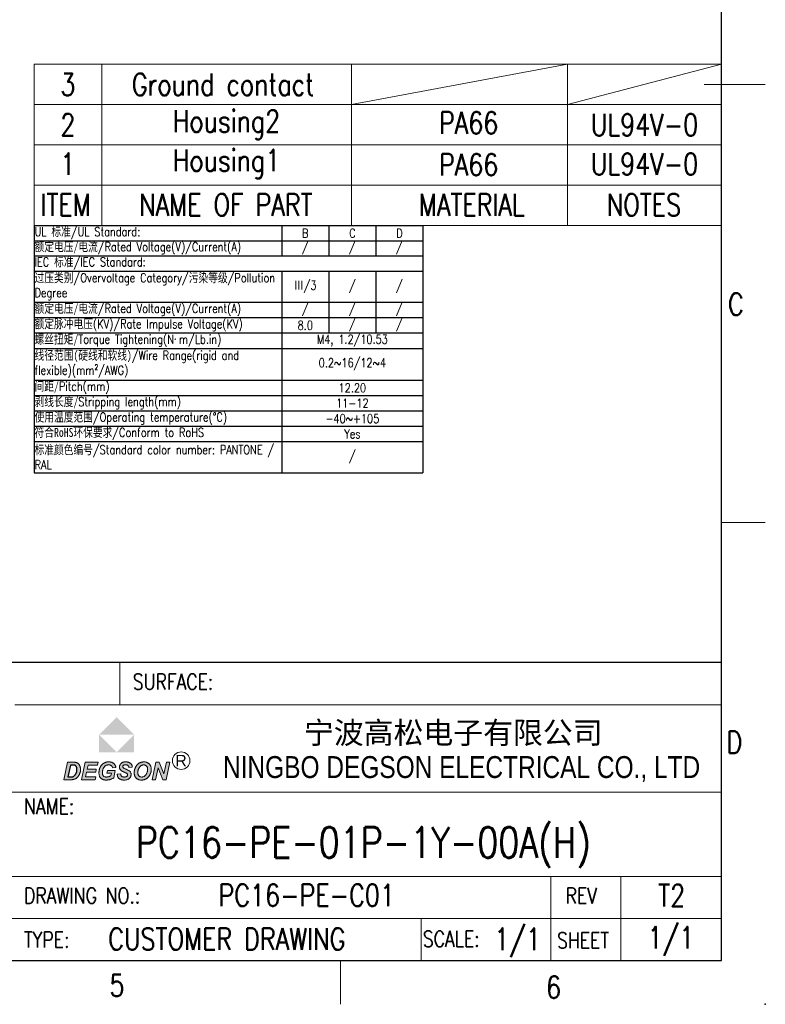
# Model space of a CAD drawing. Header units: inches. Extents: x 3728 to 5725, y -2497 to -825.
# Tile 9 of 10: x 5640 to 5725, y -2497 to -2384. Entities that reach past the tile are written whole.
import ezdxf
from ezdxf.enums import TextEntityAlignment as Align

# ---------------------------------------------------------------- set-up
doc = ezdxf.new("R2010")
doc.units = ezdxf.units.IN
doc.header["$MEASUREMENT"] = 0
doc.layers.get('0').update_dxf_attribs({"lineweight": 30})
for name, color, linetype, lineweight in [('TEXT', 6, 'Continuous', 13), ('刻字', 1, 'Continuous', 13), ('尺寸线', 3, 'Continuous', 13), ('轮廓线', 7, 'Continuous', 30)]:
    doc.layers.add(name, color=color, linetype=linetype, lineweight=lineweight)
doc.styles.add('arial-V1.1', font='arial.ttf')
doc.styles.add('Romans-高1.8', font='romans.shx', dxfattribs={"width": 0.8, "height": 1.8})
doc.styles.add('romans-高2.5', font='romans.shx', dxfattribs={"width": 0.8, "height": 2.5})
doc.styles.add('romans-高3.5', font='romans.shx', dxfattribs={"width": 0.8, "height": 3.5})
doc.styles.add('宋体-高2.5', font='txt', dxfattribs={"width": 0.8, "height": 2.5})
doc.styles.add('黑体-V1.1', font='simhei.ttf')

# ---------------------------------------------------------------- blocks, each defined once
blk = doc.blocks.new('*T7')
at = {"layer": '尺寸线', "color": 0, "linetype": 'ByBlock', "lineweight": -2, "transparency": 16777216}
for p, q in [((0, 0), (44.41, 0)), ((0, 0), (0, -28.23)), ((28.29, 0), (28.29, -3.45)), ((33.66, 0), (33.66, -3.45)), ((39.03, 0), (39.03, -3.45)), ((44.41, 0), (44.41, -28.23)), ((0, -1.75), (44.41, -1.75)), ((0, -3.45), (44.41, -3.45)), ((0, -5.2), (44.41, -5.2)), ((28.29, -5.2), (28.29, -28.23)), ((33.66, -5.2), (33.66, -12.27)), ((39.03, -5.2), (39.03, -12.27)), ((0, -8.77), (44.41, -8.77)), ((0, -10.52), (44.41, -10.52)), ((0, -12.27), (44.41, -12.27)), ((0, -14.03), (44.41, -14.03)), ((0, -17.65), (44.41, -17.65)), ((0, -19.41), (44.41, -19.41)), ((0, -21.16), (44.41, -21.16)), ((0, -22.91), (44.41, -22.91)), ((0, -24.67), (44.41, -24.67)), ((0, -28.23), (44.41, -28.23))]:
    blk.add_line(p, q, dxfattribs=at)
at = {"layer": '尺寸线', "color": 6, "lineweight": 13, "transparency": 16777216, "style": 'Romans-高1.8'}
for s, insert, char_height, width, attachment_point in [('UL {\\fNSimSun|b0|i0|c134|p49;标准\\Fsimplex|c0;/}UL Standard:', (0.06, -0.88), 1.0183, 28.1657, 4), ('{\\C3;B}', (30.97, -0.88), 1.018, 5.2543, 5), ('{\\C3;C}', (36.35, -0.88), 1.018, 5.2543, 5), ('{\\C3;D}', (41.72, -0.88), 1.018, 5.2543, 5), ('{\\fSimSun|b0|i0|c134|p54;额定电压/\\fSimSun|b0|i0|c134|p2;电流}/Rated Voltage(V)/Current(A)', (0.06, -2.6), 1.0183, 28.1657, 4), ('IEC {\\fNSimSun|b0|i0|c134|p49;标准}/IEC Standard:', (0.06, -4.33), 1.0183, 44.2886, 4), ('{\\fSimSun|b0|i0|c134|p54;过压类别}/Overvoltage Category/{\\fSimSun|b0|i0|c134|p54;污染等级}/Pollution Degree', (0.06, -6.99), 1.0183, 28.1657, 4), ('{\\fNSimSun|b0|i0|c134|p49;\\C3;Ⅲ\\Fromans|c134;/3}', (30.97, -6.99), 1.0183, 5.2543, 5), ('{\\C3;/}', (36.35, -6.99), 1.018, 5.2543, 5), ('{\\C3;/}', (41.72, -6.99), 1.018, 5.2543, 5), ('{\\fSimSun|b0|i0|c134|p54;额定电压/\\fSimSun|b0|i0|c134|p2;电流}/Rated Voltage(V)/Current(A)', (0.06, -9.64), 1.0183, 28.1657, 4), ('{\\C256;/}', (30.97, -9.64), 1.018, 5.2543, 5), ('{\\C3;/}', (36.35, -9.64), 1.018, 5.2543, 5), ('{\\C3;/}', (41.72, -9.64), 1.018, 5.2543, 5), ('{\\fSimSun|b0|i0|c134|p54;额定脉冲电压}(KV)/Rate Impulse Voltage(KV)', (0.06, -11.4), 1.0183, 28.1657, 4), ('{\\C3;/}', (36.35, -11.4), 1.018, 5.2543, 5), ('{\\C3;/}', (41.72, -11.4), 1.018, 5.2543, 5), ('{\\fSimSun|b0|i0|c134|p2;螺丝扭矩\\fNSimSun|b0|i0|c134|p49;/}Torque Tightening(N{\\fMicrosoft YaHei|b0|i0|c134|p34;· }m/Lb.in)', (0.06, -13.15), 1.01829, 28.1657, 4), ('{\\C3;M4, 1.2/10.53 }', (36.35, -13.15), 1.0183, 16.0029, 5), ('{\\fSimSun|b0|i0|c134|p2;线径范围\\fSimSun|b0|i0|c0|p2;(\\fSimSun|b0|i0|c134|p2;硬线和软线\\fSimSun|b0|i0|c0|p2;)}/Wire Range(rigid and flexible)(mm²/AWG)', (0.06, -15.84), 1.01829, 28.1657, 4), ('{\\C3;0.2~16/12~4}', (36.35, -15.84), 1.0183, 16.0029, 5), ('{\\fSimSun|b0|i0|c134|p2;间距\\fNSimSun|b0|i0|c134|p49;/}Pitch(mm)', (0.06, -18.53), 1.0183, 28.1657, 4), ('{\\C3;12.20}', (36.35, -18.53), 1.0183, 16.0029, 5), ('{\\fSimSun|b0|i0|c134|p2;剥线长度\\fNSimSun|b0|i0|c134|p49;/}Stripping length(mm)', (0.06, -20.28), 1.0183, 28.1657, 4), ('{\\C3;11-12}', (36.35, -20.28), 1.0183, 16.0029, 5), ('{\\fSimSun|b0|i0|c134|p2;使用温度范围}/Operating temperature(%%DC)', (0.06, -22.04), 1.0183, 28.1657, 4), ('{\\C3;-40~+105}', (36.35, -22.04), 1.0183, 16.0029, 5), ('{\\fSimSun|b0|i0|c134|p2;符合\\fSimSun|b0|i0|c0|p2;RoHS\\fSimSun|b0|i0|c134|p2;环保要求}/Conform to RoHS', (0.06, -23.79), 1.0183, 28.1657, 4), ('{\\C3;Yes}', (36.35, -23.79), 1.018, 16.0029, 5)]:
    blk.add_mtext(s, dxfattribs=dict(at, insert=insert, char_height=char_height, width=width, attachment_point=attachment_point))
at = {"layer": '尺寸线', "lineweight": 13, "transparency": 16777216, "style": 'Romans-高1.8'}
for s, insert, char_height, width, attachment_point in [('/', (30.97, -2.6), 1.02, 5.2543, 5), ('/', (36.35, -2.6), 1.02, 5.2543, 5), ('/', (41.72, -2.6), 1.02, 5.2543, 5), ('8.0', (30.97, -11.4), 1.018, 5.2543, 5), ('{\\fSimSun|b0|i0|c134|p2;\\C6;标准颜色编号\\Fromans|c134;/Standard color number: PANTONE / RAL }', (0.06, -26.45), 1.0183, 28.1657, 4), ('/', (36.35, -26.45), 1.02, 16.0029, 5)]:
    blk.add_mtext(s, dxfattribs=dict(at, insert=insert, char_height=char_height, width=width, attachment_point=attachment_point))
blk = doc.blocks.new('FOR-1754 Rev.1.1-A4客户图')
at = {"layer": '轮廓线'}
h = blk.add_hatch(color=1, dxfattribs=at)
h.paths.add_polyline_path([(-69.07, 27.78), (-71.07, 25.78), (-67.07, 25.78)])
h.paths.add_polyline_path([(-67.07, 25.78), (-69.07, 23.77), (-67.07, 23.77)])
h.paths.add_polyline_path([(-71.07, 25.78), (-71.07, 23.77), (-69.07, 23.77)])
blk.add_hatch(color=1, dxfattribs=at).paths.add_polyline_path([(-69.07, 23.77), (-67.07, 23.77), (-67.07, 25.78)])
h = blk.add_hatch(color=256, dxfattribs=at)
h.paths.add_polyline_path([(-65.7, 22.64), (-65.74, 22.65), (-65.79, 22.66), (-65.84, 22.66), (-65.89, 22.67), (-65.94, 22.67), (-65.98, 22.67), (-66.03, 22.66), (-66.08, 22.66), (-66.13, 22.65), (-66.17, 22.65), (-66.22, 22.64), (-66.27, 22.62), (-66.31, 22.61), (-66.35, 22.59), (-66.39, 22.58), (-66.44, 22.56), (-66.48, 22.53), (-66.52, 22.51), (-66.56, 22.48), (-66.6, 22.45), (-66.63, 22.42), (-66.67, 22.39), (-66.7, 22.36), (-66.73, 22.32), (-66.77, 22.29), (-66.79, 22.25), (-66.81, 22.23), (-66.84, 22.19), (-66.86, 22.15), (-66.88, 22.11), (-66.9, 22.07), (-66.92, 22.02), (-66.94, 21.98), (-66.96, 21.93), (-66.98, 21.89), (-66.99, 21.84), (-67.01, 21.79), (-67.02, 21.75), (-67.03, 21.7), (-67.04, 21.65), (-67.05, 21.6), (-67.05, 21.56), (-67.06, 21.51), (-67.06, 21.46), (-67.06, 21.42), (-67.06, 21.41), (-67.06, 21.36), (-67.06, 21.32), (-67.05, 21.27), (-67.04, 21.22), (-67.03, 21.18), (-67.02, 21.13), (-67, 21.09), (-66.98, 21.04), (-66.97, 21), (-66.94, 20.96), (-66.92, 20.92), (-66.89, 20.89), (-66.86, 20.85), (-66.83, 20.82), (-66.79, 20.79), (-66.75, 20.75), (-66.71, 20.72), (-66.7, 20.72), (-66.66, 20.69), (-66.62, 20.67), (-66.58, 20.66), (-66.54, 20.64), (-66.49, 20.63), (-66.45, 20.62), (-66.4, 20.61), (-66.35, 20.6), (-66.3, 20.6), (-66.24, 20.6), (-66.21, 20.6), (-66.16, 20.6), (-66.11, 20.6), (-66.06, 20.61), (-66.01, 20.62), (-65.97, 20.63), (-65.92, 20.64), (-65.88, 20.66), (-65.83, 20.67), (-65.79, 20.69), (-65.75, 20.71), (-65.71, 20.73), (-65.67, 20.76), (-65.63, 20.78), (-65.59, 20.81), (-65.56, 20.84), (-65.52, 20.87), (-65.49, 20.9), (-65.45, 20.93), (-65.42, 20.97), (-65.39, 21), (-65.37, 21.04), (-65.34, 21.08), (-65.31, 21.12), (-65.29, 21.17), (-65.26, 21.21), (-65.26, 21.23), (-65.24, 21.27), (-65.22, 21.32), (-65.2, 21.36), (-65.18, 21.41), (-65.17, 21.45), (-65.16, 21.5), (-65.14, 21.54), (-65.14, 21.59), (-65.13, 21.64), (-65.12, 21.68), (-65.12, 21.73), (-65.12, 21.78), (-65.11, 21.83), (-65.11, 21.84), (-65.12, 21.89), (-65.12, 21.94), (-65.13, 21.99), (-65.14, 22.04), (-65.15, 22.09), (-65.16, 22.13), (-65.17, 22.17), (-65.19, 22.22), (-65.21, 22.26), (-65.23, 22.3), (-65.26, 22.33), (-65.28, 22.37), (-65.31, 22.4), (-65.34, 22.44), (-65.35, 22.44), (-65.38, 22.47), (-65.41, 22.5), (-65.45, 22.53), (-65.49, 22.55), (-65.53, 22.57), (-65.57, 22.59), (-65.61, 22.61), (-65.65, 22.63)])
h.paths.add_polyline_path([(-65.8, 22.29), (-65.76, 22.27), (-65.72, 22.25), (-65.69, 22.22), (-65.65, 22.19), (-65.64, 22.17), (-65.61, 22.14), (-65.59, 22.1), (-65.57, 22.06), (-65.55, 22.02), (-65.54, 21.97), (-65.53, 21.92), (-65.53, 21.87), (-65.53, 21.82), (-65.53, 21.8), (-65.53, 21.76), (-65.53, 21.71), (-65.54, 21.66), (-65.55, 21.62), (-65.56, 21.57), (-65.57, 21.53), (-65.59, 21.48), (-65.6, 21.43), (-65.62, 21.38), (-65.65, 21.34), (-65.67, 21.29), (-65.7, 21.25), (-65.72, 21.21), (-65.75, 21.17), (-65.78, 21.14), (-65.81, 21.11), (-65.84, 21.08), (-65.88, 21.05), (-65.93, 21.02), (-65.98, 20.99), (-66.02, 20.98), (-66.06, 20.96), (-66.11, 20.95), (-66.15, 20.94), (-66.2, 20.94), (-66.24, 20.94), (-66.29, 20.95), (-66.34, 20.96), (-66.38, 20.98), (-66.42, 20.99), (-66.46, 21.02), (-66.5, 21.05), (-66.53, 21.08), (-66.56, 21.12), (-66.58, 21.15), (-66.6, 21.19), (-66.62, 21.24), (-66.64, 21.28), (-66.65, 21.33), (-66.65, 21.38), (-66.65, 21.43), (-66.65, 21.46), (-66.65, 21.51), (-66.65, 21.56), (-66.64, 21.61), (-66.63, 21.65), (-66.62, 21.7), (-66.61, 21.74), (-66.59, 21.79), (-66.58, 21.83), (-66.56, 21.87), (-66.54, 21.92), (-66.52, 21.96), (-66.49, 22), (-66.46, 22.04), (-66.44, 22.07), (-66.41, 22.11), (-66.38, 22.15), (-66.34, 22.18), (-66.31, 22.21), (-66.27, 22.24), (-66.23, 22.26), (-66.19, 22.28), (-66.15, 22.3), (-66.11, 22.31), (-66.07, 22.32), (-66.02, 22.32), (-65.97, 22.32), (-65.94, 22.32), (-65.89, 22.32), (-65.85, 22.31)], flags=16)
h.paths.add_polyline_path([(-65.01, 20.63), (-64.62, 20.63), (-64.34, 21.98), (-63.8, 20.63), (-63.42, 20.63), (-63, 22.63), (-63.38, 22.63), (-63.66, 21.29), (-64.21, 22.63), (-64.59, 22.63)])
h.paths.add_polyline_path([(-68.2, 22.32), (-68.15, 22.33), (-68.1, 22.34), (-68.04, 22.34), (-67.99, 22.34), (-67.94, 22.33), (-67.89, 22.32), (-67.85, 22.31), (-67.81, 22.29), (-67.77, 22.26), (-67.74, 22.22), (-67.71, 22.19), (-67.69, 22.14), (-67.68, 22.1), (-67.67, 22.04), (-67.28, 22.06), (-67.28, 22.1), (-67.29, 22.15), (-67.3, 22.19), (-67.31, 22.24), (-67.33, 22.28), (-67.35, 22.32), (-67.37, 22.36), (-67.4, 22.4), (-67.42, 22.44), (-67.46, 22.47), (-67.49, 22.5), (-67.5, 22.51), (-67.53, 22.54), (-67.57, 22.56), (-67.61, 22.58), (-67.65, 22.6), (-67.69, 22.61), (-67.73, 22.63), (-67.78, 22.64), (-67.82, 22.65), (-67.87, 22.66), (-67.93, 22.66), (-67.98, 22.67), (-68.04, 22.67), (-68.04, 22.67), (-68.09, 22.67), (-68.15, 22.66), (-68.2, 22.66), (-68.25, 22.65), (-68.3, 22.64), (-68.34, 22.63), (-68.38, 22.61), (-68.43, 22.59), (-68.46, 22.57), (-68.5, 22.55), (-68.53, 22.53), (-68.56, 22.5), (-68.57, 22.5), (-68.6, 22.46), (-68.63, 22.43), (-68.66, 22.39), (-68.68, 22.35), (-68.7, 22.31), (-68.72, 22.27), (-68.73, 22.22), (-68.74, 22.18), (-68.75, 22.13), (-68.75, 22.08), (-68.75, 22.06), (-68.74, 22.01), (-68.73, 21.96), (-68.72, 21.91), (-68.71, 21.87), (-68.69, 21.83), (-68.68, 21.82), (-68.66, 21.78), (-68.63, 21.75), (-68.59, 21.71), (-68.56, 21.68), (-68.52, 21.66), (-68.49, 21.64), (-68.46, 21.62), (-68.42, 21.6), (-68.38, 21.58), (-68.34, 21.56), (-68.29, 21.53), (-68.23, 21.51), (-68.18, 21.49), (-68.13, 21.47), (-68.07, 21.44), (-68.02, 21.41), (-67.98, 21.39), (-67.94, 21.37), (-67.91, 21.35), (-67.89, 21.34), (-67.87, 21.32), (-67.84, 21.28), (-67.82, 21.24), (-67.82, 21.18), (-67.83, 21.13), (-67.85, 21.09), (-67.87, 21.05), (-67.92, 21.01), (-67.96, 20.99), (-67.99, 20.97), (-68.04, 20.96), (-68.09, 20.95), (-68.14, 20.94), (-68.2, 20.94), (-68.24, 20.94), (-68.3, 20.95), (-68.35, 20.96), (-68.4, 20.97), (-68.44, 20.98), (-68.48, 21), (-68.51, 21.02), (-68.54, 21.06), (-68.56, 21.1), (-68.58, 21.14), (-68.59, 21.18), (-68.59, 21.24), (-68.6, 21.3), (-68.99, 21.28), (-68.99, 21.25), (-68.99, 21.2), (-68.98, 21.15), (-68.98, 21.1), (-68.97, 21.05), (-68.95, 21.01), (-68.94, 20.97), (-68.92, 20.93), (-68.9, 20.9), (-68.88, 20.86), (-68.85, 20.83), (-68.82, 20.79), (-68.78, 20.76), (-68.74, 20.74), (-68.7, 20.71), (-68.65, 20.69), (-68.63, 20.68), (-68.59, 20.66), (-68.54, 20.65), (-68.5, 20.63), (-68.45, 20.62), (-68.41, 20.61), (-68.36, 20.61), (-68.31, 20.6), (-68.26, 20.6), (-68.2, 20.6), (-68.19, 20.6), (-68.13, 20.6), (-68.08, 20.6), (-68.03, 20.61), (-67.98, 20.62), (-67.93, 20.63), (-67.89, 20.64), (-67.84, 20.66), (-67.8, 20.67), (-67.76, 20.69), (-67.72, 20.71), (-67.69, 20.74), (-67.65, 20.76), (-67.62, 20.79), (-67.59, 20.82), (-67.55, 20.86), (-67.52, 20.89), (-67.5, 20.93), (-67.47, 20.97), (-67.46, 21.01), (-67.44, 21.06), (-67.43, 21.1), (-67.42, 21.14), (-67.41, 21.19), (-67.41, 21.24), (-67.41, 21.25), (-67.42, 21.3), (-67.42, 21.35), (-67.43, 21.4), (-67.45, 21.44), (-67.47, 21.48), (-67.49, 21.52), (-67.52, 21.56), (-67.55, 21.59), (-67.56, 21.6), (-67.58, 21.62), (-67.61, 21.64), (-67.64, 21.66), (-67.68, 21.68), (-67.72, 21.7), (-67.77, 21.73), (-67.81, 21.75), (-67.87, 21.78), (-67.93, 21.8), (-67.99, 21.83), (-68.05, 21.86), (-68.11, 21.88), (-68.16, 21.91), (-68.2, 21.93), (-68.24, 21.95), (-68.27, 21.97), (-68.29, 21.99), (-68.3, 22), (-68.33, 22.04), (-68.35, 22.08), (-68.35, 22.13), (-68.35, 22.16), (-68.34, 22.21), (-68.31, 22.25), (-68.28, 22.29), (-68.24, 22.31)])
h.paths.add_polyline_path([(-70.12, 22.32), (-70.07, 22.33), (-70.02, 22.33), (-69.97, 22.33), (-69.95, 22.33), (-69.9, 22.33), (-69.85, 22.32), (-69.81, 22.31), (-69.77, 22.29), (-69.73, 22.27), (-69.69, 22.25), (-69.67, 22.23), (-69.64, 22.2), (-69.61, 22.17), (-69.59, 22.13), (-69.56, 22.09), (-69.55, 22.04), (-69.53, 21.99), (-69.14, 22.04), (-69.15, 22.08), (-69.17, 22.13), (-69.18, 22.17), (-69.2, 22.22), (-69.22, 22.26), (-69.25, 22.3), (-69.27, 22.34), (-69.3, 22.38), (-69.32, 22.41), (-69.36, 22.45), (-69.39, 22.48), (-69.42, 22.51), (-69.44, 22.52), (-69.47, 22.54), (-69.51, 22.56), (-69.55, 22.58), (-69.59, 22.6), (-69.63, 22.62), (-69.68, 22.63), (-69.72, 22.64), (-69.77, 22.65), (-69.82, 22.66), (-69.87, 22.66), (-69.92, 22.67), (-69.98, 22.67), (-70, 22.67), (-70.05, 22.67), (-70.1, 22.66), (-70.15, 22.66), (-70.2, 22.65), (-70.24, 22.64), (-70.29, 22.63), (-70.33, 22.61), (-70.38, 22.6), (-70.42, 22.58), (-70.46, 22.56), (-70.5, 22.54), (-70.54, 22.52), (-70.58, 22.49), (-70.6, 22.47), (-70.64, 22.45), (-70.67, 22.42), (-70.71, 22.39), (-70.74, 22.35), (-70.77, 22.32), (-70.8, 22.28), (-70.83, 22.25), (-70.86, 22.21), (-70.88, 22.17), (-70.91, 22.13), (-70.93, 22.08), (-70.96, 22.04), (-70.97, 21.99), (-70.99, 21.94), (-71.01, 21.9), (-71.03, 21.85), (-71.04, 21.81), (-71.05, 21.76), (-71.06, 21.72), (-71.07, 21.67), (-71.08, 21.62), (-71.08, 21.58), (-71.09, 21.53), (-71.09, 21.48), (-71.09, 21.43), (-71.09, 21.38), (-71.09, 21.33), (-71.08, 21.28), (-71.08, 21.23), (-71.07, 21.18), (-71.05, 21.14), (-71.04, 21.09), (-71.03, 21.05), (-71.01, 21.01), (-70.99, 20.97), (-70.97, 20.93), (-70.94, 20.9), (-70.91, 20.86), (-70.89, 20.83), (-70.85, 20.8), (-70.82, 20.77), (-70.8, 20.75), (-70.76, 20.72), (-70.73, 20.7), (-70.69, 20.68), (-70.65, 20.66), (-70.61, 20.65), (-70.56, 20.64), (-70.52, 20.62), (-70.47, 20.62), (-70.42, 20.61), (-70.36, 20.6), (-70.31, 20.6), (-70.25, 20.6), (-70.21, 20.6), (-70.16, 20.6), (-70.11, 20.61), (-70.07, 20.61), (-70.02, 20.62), (-69.97, 20.62), (-69.92, 20.63), (-69.88, 20.64), (-69.83, 20.66), (-69.78, 20.67), (-69.74, 20.68), (-69.69, 20.7), (-69.64, 20.72), (-69.6, 20.74), (-69.55, 20.76), (-69.51, 20.78), (-69.47, 20.8), (-69.43, 20.82), (-69.4, 20.84), (-69.22, 21.7), (-70.11, 21.7), (-70.18, 21.37), (-69.67, 21.37), (-69.73, 21.07), (-69.75, 21.06), (-69.79, 21.04), (-69.83, 21.03), (-69.87, 21.01), (-69.92, 21), (-69.97, 20.98), (-70.01, 20.97), (-70.06, 20.96), (-70.1, 20.95), (-70.15, 20.95), (-70.2, 20.94), (-70.24, 20.94), (-70.29, 20.94), (-70.34, 20.95), (-70.39, 20.96), (-70.43, 20.97), (-70.48, 20.99), (-70.51, 21.01), (-70.55, 21.04), (-70.58, 21.06), (-70.59, 21.08), (-70.62, 21.11), (-70.64, 21.15), (-70.65, 21.19), (-70.67, 21.23), (-70.68, 21.27), (-70.69, 21.32), (-70.69, 21.38), (-70.69, 21.44), (-70.69, 21.49), (-70.69, 21.54), (-70.68, 21.59), (-70.68, 21.64), (-70.67, 21.69), (-70.66, 21.73), (-70.65, 21.78), (-70.63, 21.82), (-70.62, 21.87), (-70.6, 21.91), (-70.58, 21.95), (-70.56, 22), (-70.53, 22.04), (-70.5, 22.08), (-70.47, 22.11), (-70.44, 22.15), (-70.41, 22.18), (-70.38, 22.21), (-70.34, 22.23), (-70.34, 22.23), (-70.29, 22.26), (-70.25, 22.28), (-70.21, 22.29), (-70.16, 22.31)])
h.paths.add_polyline_path([(-71.26, 22.3), (-71.19, 22.63), (-72.67, 22.63), (-73.09, 20.63), (-71.53, 20.63), (-71.45, 20.97), (-72.62, 20.97), (-72.49, 21.51), (-71.46, 21.51), (-71.39, 21.84), (-72.42, 21.84), (-72.33, 22.3)])
h.paths.add_polyline_path([(-73.95, 22.63), (-74.01, 22.63), (-74.07, 22.63), (-74.14, 22.63), (-74.68, 22.63), (-75.1, 20.63), (-74.38, 20.63), (-74.31, 20.63), (-74.26, 20.64), (-74.2, 20.64), (-74.15, 20.64), (-74.11, 20.65), (-74.07, 20.65), (-74.03, 20.66), (-74, 20.66), (-73.97, 20.67), (-73.92, 20.69), (-73.87, 20.7), (-73.82, 20.72), (-73.78, 20.74), (-73.74, 20.76), (-73.7, 20.78), (-73.66, 20.81), (-73.63, 20.83), (-73.6, 20.85), (-73.57, 20.88), (-73.54, 20.91), (-73.51, 20.95), (-73.48, 20.98), (-73.45, 21.02), (-73.42, 21.06), (-73.39, 21.1), (-73.37, 21.14), (-73.34, 21.18), (-73.32, 21.23), (-73.31, 21.25), (-73.29, 21.29), (-73.27, 21.33), (-73.26, 21.37), (-73.25, 21.42), (-73.23, 21.46), (-73.22, 21.51), (-73.21, 21.55), (-73.21, 21.6), (-73.2, 21.65), (-73.2, 21.7), (-73.2, 21.75), (-73.19, 21.8), (-73.19, 21.85), (-73.2, 21.89), (-73.2, 21.94), (-73.21, 21.99), (-73.22, 22.04), (-73.23, 22.08), (-73.24, 22.13), (-73.26, 22.18), (-73.27, 22.22), (-73.29, 22.26), (-73.31, 22.3), (-73.33, 22.32), (-73.36, 22.37), (-73.39, 22.4), (-73.42, 22.44), (-73.45, 22.47), (-73.46, 22.48), (-73.5, 22.51), (-73.54, 22.53), (-73.59, 22.56), (-73.63, 22.58), (-73.66, 22.59), (-73.71, 22.6), (-73.75, 22.61), (-73.8, 22.62), (-73.85, 22.63), (-73.88, 22.63), (-73.91, 22.63)])
h.paths.add_polyline_path([(-73.96, 22.3), (-73.92, 22.29), (-73.88, 22.29), (-73.85, 22.28), (-73.81, 22.26), (-73.78, 22.24), (-73.74, 22.21), (-73.71, 22.18), (-73.68, 22.14), (-73.66, 22.1), (-73.64, 22.07), (-73.63, 22.03), (-73.62, 21.98), (-73.61, 21.93), (-73.61, 21.87), (-73.61, 21.82), (-73.61, 21.8), (-73.61, 21.75), (-73.61, 21.7), (-73.62, 21.65), (-73.63, 21.6), (-73.63, 21.55), (-73.65, 21.51), (-73.66, 21.46), (-73.67, 21.42), (-73.69, 21.38), (-73.7, 21.36), (-73.73, 21.31), (-73.75, 21.27), (-73.78, 21.23), (-73.8, 21.19), (-73.83, 21.15), (-73.86, 21.12), (-73.9, 21.09), (-73.91, 21.07), (-73.95, 21.04), (-73.99, 21.02), (-74.04, 21), (-74.08, 20.98), (-74.11, 20.98), (-74.15, 20.97), (-74.19, 20.96), (-74.24, 20.96), (-74.29, 20.96), (-74.35, 20.96), (-74.41, 20.96), (-74.62, 20.96), (-74.34, 22.3), (-74.1, 22.3), (-74.08, 22.3), (-74.02, 22.3)], flags=16)
at = {"layer": 'TEXT'}
for p, q in [((0, 50), (5, 50)), ((-43.5, 0), (-43.5, -5))]:
    blk.add_line(p, q, dxfattribs=at)
at = {"layer": '刻字'}
for points in [[(-73.19, 21.85), (-73.19, 21.8), (-73.2, 21.75), (-73.2, 21.7), (-73.2, 21.65), (-73.21, 21.6), (-73.21, 21.55), (-73.22, 21.51), (-73.23, 21.46), (-73.25, 21.42), (-73.26, 21.37), (-73.27, 21.33), (-73.29, 21.29), (-73.31, 21.25), (-73.32, 21.23), (-73.34, 21.18), (-73.37, 21.14), (-73.39, 21.1), (-73.42, 21.06), (-73.45, 21.02), (-73.48, 20.98), (-73.51, 20.95), (-73.54, 20.91), (-73.57, 20.88), (-73.6, 20.85), (-73.63, 20.83), (-73.66, 20.81), (-73.7, 20.78), (-73.74, 20.76), (-73.78, 20.74), (-73.82, 20.72), (-73.87, 20.7), (-73.92, 20.69), (-73.97, 20.67), (-74, 20.66), (-74.03, 20.66), (-74.07, 20.65), (-74.11, 20.65), (-74.15, 20.64), (-74.2, 20.64), (-74.26, 20.64), (-74.31, 20.63), (-74.38, 20.63), (-75.1, 20.63), (-74.68, 22.63), (-74.14, 22.63), (-74.07, 22.63), (-74.01, 22.63), (-73.95, 22.63), (-73.91, 22.63), (-73.88, 22.63), (-73.85, 22.63), (-73.8, 22.62), (-73.75, 22.61), (-73.71, 22.6), (-73.66, 22.59), (-73.63, 22.58), (-73.59, 22.56), (-73.54, 22.53), (-73.5, 22.51), (-73.46, 22.48), (-73.45, 22.47), (-73.42, 22.44), (-73.39, 22.4), (-73.36, 22.37), (-73.33, 22.32), (-73.31, 22.3), (-73.29, 22.26), (-73.27, 22.22), (-73.26, 22.18), (-73.24, 22.13), (-73.23, 22.08), (-73.22, 22.04), (-73.21, 21.99), (-73.2, 21.94), (-73.2, 21.89)], [(-72.67, 22.63), (-73.09, 20.63), (-71.53, 20.63), (-71.45, 20.97), (-72.62, 20.97), (-72.49, 21.51), (-71.46, 21.51), (-71.39, 21.84), (-72.42, 21.84), (-72.33, 22.3), (-71.26, 22.3), (-71.19, 22.63)], [(-70.15, 22.66), (-70.2, 22.65), (-70.24, 22.64), (-70.29, 22.63), (-70.33, 22.61), (-70.38, 22.6), (-70.42, 22.58), (-70.46, 22.56), (-70.5, 22.54), (-70.54, 22.52), (-70.58, 22.49), (-70.6, 22.47), (-70.64, 22.45), (-70.67, 22.42), (-70.71, 22.39), (-70.74, 22.35), (-70.77, 22.32), (-70.8, 22.28), (-70.83, 22.25), (-70.86, 22.21), (-70.88, 22.17), (-70.91, 22.13), (-70.93, 22.08), (-70.96, 22.04), (-70.98, 21.99), (-70.98, 21.99), (-70.99, 21.94), (-71.01, 21.9), (-71.03, 21.85), (-71.04, 21.81), (-71.05, 21.76), (-71.06, 21.72), (-71.07, 21.67), (-71.08, 21.62), (-71.08, 21.58), (-71.09, 21.53), (-71.09, 21.48), (-71.09, 21.43), (-71.09, 21.38), (-71.09, 21.33), (-71.08, 21.28), (-71.08, 21.23), (-71.07, 21.18), (-71.05, 21.14), (-71.04, 21.09), (-71.03, 21.05), (-71.01, 21.01), (-70.99, 20.97), (-70.97, 20.93), (-70.94, 20.9), (-70.91, 20.86), (-70.89, 20.83), (-70.85, 20.8), (-70.82, 20.77), (-70.8, 20.75), (-70.76, 20.72), (-70.73, 20.7), (-70.69, 20.68), (-70.65, 20.66), (-70.61, 20.65), (-70.56, 20.64), (-70.52, 20.62), (-70.47, 20.62), (-70.42, 20.61), (-70.36, 20.6), (-70.31, 20.6), (-70.25, 20.6), (-70.21, 20.6), (-70.16, 20.6), (-70.11, 20.61), (-70.07, 20.61), (-70.02, 20.62), (-69.97, 20.62), (-69.92, 20.63), (-69.88, 20.64), (-69.83, 20.66), (-69.78, 20.67), (-69.74, 20.68), (-69.69, 20.7), (-69.64, 20.72), (-69.6, 20.74), (-69.55, 20.76), (-69.51, 20.78), (-69.47, 20.8), (-69.43, 20.82), (-69.4, 20.84), (-69.22, 21.7), (-70.11, 21.7), (-70.18, 21.37), (-69.67, 21.37), (-69.73, 21.07), (-69.75, 21.06), (-69.79, 21.04), (-69.83, 21.03), (-69.87, 21.01), (-69.92, 21), (-69.97, 20.98), (-70.01, 20.97), (-70.06, 20.96), (-70.1, 20.95), (-70.15, 20.95), (-70.2, 20.94), (-70.24, 20.94), (-70.29, 20.94), (-70.34, 20.95), (-70.39, 20.96), (-70.43, 20.97), (-70.48, 20.99), (-70.51, 21.01), (-70.55, 21.04), (-70.58, 21.06), (-70.59, 21.08), (-70.62, 21.11), (-70.64, 21.15), (-70.65, 21.19), (-70.67, 21.23), (-70.68, 21.27), (-70.69, 21.32), (-70.69, 21.38), (-70.69, 21.44), (-70.69, 21.44), (-70.69, 21.49), (-70.69, 21.54), (-70.68, 21.59), (-70.68, 21.64), (-70.67, 21.69), (-70.66, 21.73), (-70.65, 21.78), (-70.63, 21.82), (-70.62, 21.87), (-70.6, 21.91), (-70.58, 21.95), (-70.56, 22), (-70.53, 22.04), (-70.5, 22.08), (-70.47, 22.11), (-70.44, 22.15), (-70.41, 22.18), (-70.38, 22.21), (-70.34, 22.23), (-70.34, 22.23), (-70.29, 22.26), (-70.25, 22.28), (-70.21, 22.29), (-70.16, 22.31), (-70.12, 22.32), (-70.07, 22.33), (-70.02, 22.33), (-69.97, 22.33), (-69.95, 22.33), (-69.9, 22.33), (-69.85, 22.32), (-69.81, 22.31), (-69.77, 22.29), (-69.73, 22.27), (-69.69, 22.25), (-69.67, 22.23), (-69.64, 22.2), (-69.61, 22.17), (-69.59, 22.13), (-69.56, 22.09), (-69.55, 22.04), (-69.53, 21.99), (-69.14, 22.04), (-69.15, 22.08), (-69.17, 22.13), (-69.18, 22.17), (-69.2, 22.22), (-69.22, 22.26), (-69.25, 22.3), (-69.27, 22.34), (-69.3, 22.38), (-69.32, 22.41), (-69.36, 22.45), (-69.39, 22.48), (-69.42, 22.51), (-69.44, 22.52), (-69.47, 22.54), (-69.51, 22.56), (-69.55, 22.58), (-69.59, 22.6), (-69.63, 22.62), (-69.68, 22.63), (-69.72, 22.64), (-69.77, 22.65), (-69.82, 22.66), (-69.87, 22.66), (-69.92, 22.67), (-69.98, 22.67), (-70, 22.67), (-70.05, 22.67), (-70.1, 22.66)], [(-68.2, 22.66), (-68.25, 22.65), (-68.3, 22.64), (-68.34, 22.63), (-68.38, 22.61), (-68.43, 22.59), (-68.46, 22.57), (-68.5, 22.55), (-68.53, 22.53), (-68.56, 22.5), (-68.57, 22.5), (-68.6, 22.46), (-68.63, 22.43), (-68.66, 22.39), (-68.68, 22.35), (-68.7, 22.31), (-68.72, 22.27), (-68.73, 22.22), (-68.74, 22.18), (-68.75, 22.13), (-68.75, 22.08), (-68.75, 22.06), (-68.74, 22.01), (-68.73, 21.96), (-68.72, 21.91), (-68.71, 21.87), (-68.69, 21.83), (-68.68, 21.82), (-68.66, 21.78), (-68.63, 21.75), (-68.59, 21.71), (-68.56, 21.68), (-68.52, 21.66), (-68.49, 21.64), (-68.46, 21.62), (-68.42, 21.6), (-68.38, 21.58), (-68.34, 21.56), (-68.29, 21.53), (-68.23, 21.51), (-68.18, 21.49), (-68.13, 21.47), (-68.07, 21.44), (-68.02, 21.41), (-67.98, 21.39), (-67.94, 21.37), (-67.91, 21.35), (-67.89, 21.34), (-67.87, 21.32), (-67.84, 21.28), (-67.82, 21.24), (-67.82, 21.19), (-67.82, 21.17), (-67.83, 21.13), (-67.85, 21.09), (-67.87, 21.05), (-67.91, 21.02), (-67.92, 21.01), (-67.96, 20.99), (-67.99, 20.97), (-68.04, 20.96), (-68.09, 20.95), (-68.14, 20.94), (-68.2, 20.94), (-68.24, 20.94), (-68.3, 20.95), (-68.35, 20.96), (-68.4, 20.97), (-68.44, 20.98), (-68.48, 21), (-68.51, 21.02), (-68.53, 21.05), (-68.55, 21.06), (-68.56, 21.1), (-68.58, 21.14), (-68.59, 21.18), (-68.59, 21.24), (-68.6, 21.3), (-68.99, 21.28), (-68.99, 21.25), (-68.99, 21.2), (-68.98, 21.15), (-68.98, 21.1), (-68.97, 21.05), (-68.95, 21.01), (-68.94, 20.97), (-68.92, 20.93), (-68.9, 20.9), (-68.88, 20.86), (-68.85, 20.83), (-68.82, 20.79), (-68.78, 20.76), (-68.74, 20.74), (-68.7, 20.71), (-68.65, 20.69), (-68.63, 20.68), (-68.59, 20.66), (-68.54, 20.65), (-68.5, 20.63), (-68.45, 20.62), (-68.41, 20.61), (-68.36, 20.61), (-68.31, 20.6), (-68.26, 20.6), (-68.2, 20.6), (-68.19, 20.6), (-68.13, 20.6), (-68.08, 20.6), (-68.03, 20.61), (-67.98, 20.62), (-67.93, 20.63), (-67.89, 20.64), (-67.84, 20.66), (-67.8, 20.67), (-67.76, 20.69), (-67.72, 20.71), (-67.69, 20.74), (-67.65, 20.76), (-67.62, 20.79), (-67.59, 20.82), (-67.55, 20.86), (-67.52, 20.89), (-67.5, 20.93), (-67.47, 20.97), (-67.46, 21.01), (-67.44, 21.06), (-67.43, 21.1), (-67.42, 21.14), (-67.41, 21.19), (-67.41, 21.24), (-67.41, 21.25), (-67.42, 21.3), (-67.42, 21.35), (-67.43, 21.4), (-67.45, 21.44), (-67.47, 21.48), (-67.49, 21.52), (-67.52, 21.56), (-67.55, 21.59), (-67.56, 21.6), (-67.58, 21.62), (-67.61, 21.64), (-67.64, 21.66), (-67.68, 21.68), (-67.72, 21.7), (-67.77, 21.73), (-67.81, 21.75), (-67.87, 21.78), (-67.93, 21.8), (-67.99, 21.83), (-68.05, 21.86), (-68.11, 21.88), (-68.16, 21.91), (-68.2, 21.93), (-68.24, 21.95), (-68.27, 21.97), (-68.29, 21.99), (-68.3, 22), (-68.33, 22.04), (-68.35, 22.08), (-68.35, 22.13), (-68.35, 22.16), (-68.34, 22.21), (-68.31, 22.25), (-68.28, 22.28), (-68.27, 22.29), (-68.24, 22.31), (-68.2, 22.32), (-68.15, 22.33), (-68.1, 22.34), (-68.04, 22.34), (-67.99, 22.34), (-67.94, 22.33), (-67.89, 22.32), (-67.85, 22.31), (-67.81, 22.29), (-67.78, 22.26), (-67.77, 22.26), (-67.74, 22.22), (-67.71, 22.19), (-67.69, 22.14), (-67.68, 22.1), (-67.67, 22.04), (-67.28, 22.06), (-67.28, 22.1), (-67.29, 22.15), (-67.3, 22.19), (-67.31, 22.24), (-67.33, 22.28), (-67.35, 22.32), (-67.37, 22.36), (-67.4, 22.4), (-67.42, 22.44), (-67.46, 22.47), (-67.49, 22.5), (-67.5, 22.51), (-67.53, 22.54), (-67.57, 22.56), (-67.61, 22.58), (-67.65, 22.6), (-67.69, 22.61), (-67.73, 22.63), (-67.78, 22.64), (-67.82, 22.65), (-67.87, 22.66), (-67.93, 22.66), (-67.98, 22.67), (-68.04, 22.67), (-68.04, 22.67), (-68.09, 22.67), (-68.15, 22.66)], [(-66.03, 22.66), (-66.08, 22.66), (-66.13, 22.65), (-66.17, 22.65), (-66.22, 22.64), (-66.27, 22.62), (-66.31, 22.61), (-66.35, 22.59), (-66.39, 22.58), (-66.44, 22.56), (-66.48, 22.53), (-66.52, 22.51), (-66.56, 22.48), (-66.6, 22.45), (-66.63, 22.42), (-66.67, 22.39), (-66.7, 22.36), (-66.73, 22.32), (-66.77, 22.29), (-66.79, 22.25), (-66.81, 22.23), (-66.84, 22.19), (-66.86, 22.15), (-66.88, 22.11), (-66.9, 22.07), (-66.92, 22.02), (-66.94, 21.98), (-66.96, 21.93), (-66.98, 21.89), (-66.99, 21.84), (-67.01, 21.79), (-67.02, 21.75), (-67.03, 21.7), (-67.04, 21.65), (-67.05, 21.6), (-67.05, 21.56), (-67.06, 21.51), (-67.06, 21.46), (-67.06, 21.42), (-67.06, 21.41), (-67.06, 21.36), (-67.06, 21.32), (-67.05, 21.27), (-67.04, 21.22), (-67.03, 21.18), (-67.02, 21.13), (-67, 21.09), (-66.98, 21.04), (-66.97, 21), (-66.94, 20.96), (-66.92, 20.92), (-66.89, 20.89), (-66.86, 20.85), (-66.83, 20.82), (-66.79, 20.79), (-66.75, 20.75), (-66.71, 20.72), (-66.7, 20.72), (-66.66, 20.69), (-66.62, 20.67), (-66.58, 20.66), (-66.54, 20.64), (-66.49, 20.63), (-66.45, 20.62), (-66.4, 20.61), (-66.35, 20.6), (-66.3, 20.6), (-66.24, 20.6), (-66.21, 20.6), (-66.16, 20.6), (-66.11, 20.6), (-66.06, 20.61), (-66.01, 20.62), (-65.97, 20.63), (-65.92, 20.64), (-65.88, 20.66), (-65.83, 20.67), (-65.79, 20.69), (-65.75, 20.71), (-65.71, 20.73), (-65.67, 20.76), (-65.63, 20.78), (-65.59, 20.81), (-65.56, 20.84), (-65.52, 20.87), (-65.49, 20.9), (-65.45, 20.93), (-65.42, 20.97), (-65.39, 21), (-65.37, 21.04), (-65.34, 21.08), (-65.31, 21.12), (-65.29, 21.17), (-65.26, 21.21), (-65.26, 21.23), (-65.24, 21.27), (-65.22, 21.32), (-65.2, 21.36), (-65.18, 21.41), (-65.17, 21.45), (-65.16, 21.5), (-65.14, 21.54), (-65.14, 21.59), (-65.13, 21.64), (-65.12, 21.68), (-65.12, 21.73), (-65.12, 21.78), (-65.11, 21.83), (-65.11, 21.84), (-65.12, 21.89), (-65.12, 21.94), (-65.13, 21.99), (-65.14, 22.04), (-65.15, 22.09), (-65.16, 22.13), (-65.17, 22.17), (-65.19, 22.22), (-65.21, 22.26), (-65.23, 22.3), (-65.26, 22.33), (-65.28, 22.37), (-65.31, 22.4), (-65.34, 22.44), (-65.35, 22.44), (-65.38, 22.47), (-65.41, 22.5), (-65.45, 22.53), (-65.49, 22.55), (-65.53, 22.57), (-65.57, 22.59), (-65.61, 22.61), (-65.65, 22.63), (-65.7, 22.64), (-65.74, 22.65), (-65.79, 22.66), (-65.84, 22.66), (-65.89, 22.67), (-65.94, 22.67), (-65.98, 22.67)], [(-64.21, 22.63), (-64.59, 22.63), (-65.01, 20.63), (-64.62, 20.63), (-64.34, 21.98), (-63.8, 20.63), (-63.42, 20.63), (-63, 22.63), (-63.38, 22.63), (-63.66, 21.29)], [(-65.94, 22.32), (-65.89, 22.32), (-65.85, 22.31), (-65.8, 22.29), (-65.76, 22.27), (-65.72, 22.25), (-65.69, 22.22), (-65.65, 22.19), (-65.64, 22.17), (-65.61, 22.14), (-65.59, 22.1), (-65.57, 22.06), (-65.55, 22.02), (-65.54, 21.97), (-65.53, 21.92), (-65.53, 21.87), (-65.53, 21.82), (-65.53, 21.8), (-65.53, 21.76), (-65.53, 21.71), (-65.54, 21.66), (-65.55, 21.62), (-65.56, 21.57), (-65.57, 21.53), (-65.59, 21.48), (-65.6, 21.43), (-65.62, 21.38), (-65.65, 21.34), (-65.67, 21.29), (-65.7, 21.25), (-65.72, 21.21), (-65.75, 21.17), (-65.78, 21.14), (-65.81, 21.11), (-65.84, 21.08), (-65.88, 21.05), (-65.89, 21.04), (-65.93, 21.02), (-65.98, 20.99), (-66.02, 20.98), (-66.06, 20.96), (-66.11, 20.95), (-66.15, 20.94), (-66.2, 20.94), (-66.24, 20.94), (-66.29, 20.95), (-66.34, 20.96), (-66.38, 20.98), (-66.42, 20.99), (-66.46, 21.02), (-66.5, 21.05), (-66.53, 21.08), (-66.56, 21.12), (-66.58, 21.15), (-66.6, 21.19), (-66.62, 21.24), (-66.64, 21.28), (-66.65, 21.33), (-66.65, 21.38), (-66.65, 21.43), (-66.65, 21.46), (-66.65, 21.51), (-66.65, 21.56), (-66.64, 21.61), (-66.63, 21.65), (-66.62, 21.7), (-66.61, 21.74), (-66.59, 21.79), (-66.58, 21.83), (-66.56, 21.87), (-66.54, 21.92), (-66.52, 21.96), (-66.49, 22), (-66.46, 22.04), (-66.44, 22.07), (-66.41, 22.11), (-66.38, 22.15), (-66.34, 22.18), (-66.31, 22.21), (-66.27, 22.24), (-66.23, 22.26), (-66.19, 22.28), (-66.15, 22.3), (-66.11, 22.31), (-66.07, 22.32), (-66.02, 22.32), (-65.97, 22.32)]]:
    blk.add_lwpolyline(points, close=True, dxfattribs=at)
blk.add_circle((-61.7, 22.81), 1, dxfattribs=at)
at = {"layer": '尺寸线'}
for p, q in [((-2, 100), (5, 100)), ((-68.7, 34), (-68.7, 29.2)), ((0, 29.2), (-80.7, 29.2)), ((-34.3, 0), (-34.3, 4.8))]:
    blk.add_line(p, q, dxfattribs=at)
for points in [[(-120, 19.2), (0, 19.2)], [(-120, 9.6), (-74.67, 9.6), (0, 9.6)], [(-19.5, 9.6), (-19.5, 0)], [(-11.5, 9.6), (-11.5, 0)], [(-120, 4.8), (-74.67, 4.8), (0, 4.8)]]:
    blk.add_lwpolyline(points, dxfattribs=at)
at = {"layer": '轮廓线'}
for p, q in [((0, 34), (-120, 34)), ((-287, 0), (-74.67, 0))]:
    blk.add_line(p, q, dxfattribs=at)
blk.add_lwpolyline([(-74.67, 0), (0, 0), (0, 200), (-287, 200)], dxfattribs=at)
blk.add_lwpolyline([(-74.1, 22.3), (-74.34, 22.3), (-74.62, 20.96), (-74.41, 20.96), (-74.35, 20.96), (-74.29, 20.96), (-74.24, 20.96), (-74.19, 20.96), (-74.15, 20.97), (-74.11, 20.98), (-74.08, 20.98), (-74.04, 21), (-73.99, 21.02), (-73.95, 21.04), (-73.91, 21.07), (-73.9, 21.09), (-73.86, 21.12), (-73.83, 21.15), (-73.8, 21.19), (-73.78, 21.23), (-73.75, 21.27), (-73.73, 21.31), (-73.7, 21.36), (-73.69, 21.38), (-73.67, 21.42), (-73.66, 21.46), (-73.65, 21.51), (-73.63, 21.55), (-73.63, 21.6), (-73.62, 21.65), (-73.61, 21.7), (-73.61, 21.75), (-73.61, 21.8), (-73.61, 21.82), (-73.61, 21.87), (-73.61, 21.93), (-73.62, 21.98), (-73.63, 22.03), (-73.64, 22.07), (-73.66, 22.1), (-73.68, 22.14), (-73.71, 22.18), (-73.74, 22.21), (-73.78, 22.24), (-73.81, 22.26), (-73.85, 22.28), (-73.88, 22.29), (-73.92, 22.29), (-73.96, 22.3), (-74.02, 22.3), (-74.08, 22.3)], close=True, dxfattribs=at)
blk.add_point((5, -5), dxfattribs=at)
at = {"layer": 'TEXT', "width": 0.8}
for s, height, style, p in [('C', 2.5, 'romans-高2.5', (0.74, 73.66)), ('SURFACE:', 1.8, 'Romans-高1.8', (-67.22, 30.92)), ('D', 2.5, 'romans-高2.5', (0.57, 23.66)), ('NAME:', 1.8, 'Romans-高1.8', (-79.64, 16.71)), ('DRAWING NO.:', 1.8, 'Romans-高1.8', (-79.64, 6.51)), ('REV', 1.8, 'Romans-高1.8', (-17.8, 6.51)), ('SCALE:', 1.8, 'Romans-高1.8', (-34.1, 1.57)), ('TYPE:', 1.8, 'Romans-高1.8', (-79.64, 1.47)), ('SHEET', 1.8, 'Romans-高1.8', (-18.77, 1.39)), ('5', 2.5, 'romans-高2.5', (-69.88, -4.08)), ('6', 2.5, 'romans-高2.5', (-20.04, -4.3))]:
    blk.add_text(s, height=height, dxfattribs=dict(at, style=style)).set_placement(p)
at = {"layer": '刻字', "style": 'arial-V1.1'}
blk.add_text('R', height=1.3, dxfattribs=at).set_placement((-62.37, 22.17))
at = {"layer": '尺寸线', "width": 0.8}
for tag, height, style, p in [('/', 2.5, 'romans-高2.5', (-94.89, 30.44)), ('/', 2.5, 'romans-高2.5', (-96.71, 25.38)), ('/', 2.5, 'romans-高2.5', (-102.11, 20.6)), ('15EDGKNM-3.81-XXP-1Y-1000A(H)', 3.5, 'romans-高3.5', (-40.89, 11.73)), ('CENGMZ_2018.10.18', 2.5, 'romans-高2.5', (-97.54, 6.17)), ('15EDGKNM-3.5-C04', 2.5, 'romans-高2.5', (-47.36, 6.2)), ('T0-1', 2.5, 'romans-高2.5', (-5.69, 6.17)), ('CUSTOMER_DRAWING', 2.5, 'romans-高2.5', (-56.48, 1.21)), ('2:1', 2.5, 'romans-高2.5', (-23.28, 1.2)), ('1/1', 2.5, 'romans-高2.5', (-5.77, 1.37))]:
    blk.add_attdef(tag, text='', height=height, dxfattribs=dict(at, style=style)).set_placement(p, align=Align.CENTER)
at = {"layer": '尺寸线', "style": '宋体-高2.5', "width": 0.8}
blk.add_attdef('/', text='', height=2.5, dxfattribs=at).set_placement((-55.64, 31.97), align=Align.MIDDLE_LEFT)
at = {"layer": '轮廓线', "style": '黑体-V1.1'}
blk.add_text('宁波高松电子有限公司', height=2.5, dxfattribs=at).set_placement((-47.68, 24.75))
at = {"layer": '轮廓线', "style": 'arial-V1.1', "width": 0.8}
blk.add_text('NINGBO DEGSON ELECTRICAL CO., LTD', height=2.5, dxfattribs=at).set_placement((-56.92, 20.83))

msp = doc.modelspace()

# ---------------------------------------------------------------- linework, layer by layer
at = {"layer": '尺寸线'}
for p, q in [((5641.871, -2398.089), (5641.871, -2389.53)), ((5641.871, -2389.53), (5720.371, -2389.53)), ((5649.603, -2398.089), (5649.603, -2389.53)), ((5678.108, -2398.089), (5678.108, -2389.53)), ((5678.108, -2394.13), (5702.799, -2389.53)), ((5702.799, -2398.089), (5702.799, -2389.53)), ((5702.799, -2394.13), (5720.371, -2389.53)), ((5641.871, -2394.13), (5720.371, -2394.13)), ((5641.871, -2407.93), (5641.871, -2398.089)), ((5649.603, -2407.93), (5649.603, -2398.089)), ((5678.108, -2407.93), (5678.108, -2398.089)), ((5702.799, -2407.93), (5702.799, -2398.089)), ((5641.871, -2398.73), (5720.371, -2398.73)), ((5641.871, -2403.33), (5720.371, -2403.33)), ((5643.757, -2407.93), (5720.371, -2407.93))]:
    msp.add_line(p, q, dxfattribs=at)

# ---------------------------------------------------------------- block references
ref = msp.add_blockref('FOR-1754 Rev.1.1-A4客户图', (5720.371, -2491.826))
ref.add_attrib('CUSTOMER_DRAWING', 'CUSTOMER DRAWING', dxfattribs={"layer": '尺寸线', "height": 2.5, "style": 'romans-高2.5', "width": 0.8}).set_placement((5663.893, -2490.616), align=Align.CENTER)
ref.add_attrib('15EDGKNM-3.5-C04', 'PC16-PE-C01', dxfattribs={"layer": '尺寸线', "height": 2.5, "style": 'romans-高2.5', "width": 0.8}).set_placement((5673.007, -2485.624), align=Align.CENTER)
ref.add_attrib('2:1', '1/1', dxfattribs={"layer": '尺寸线', "height": 2.5, "style": 'romans-高2.5', "width": 0.8}).set_placement((5697.087, -2490.63), align=Align.CENTER)
ref.add_attrib('T0-1', 'T2', dxfattribs={"layer": '尺寸线', "height": 2.5, "style": 'romans-高2.5', "width": 0.8}).set_placement((5714.683, -2485.661), align=Align.CENTER)
ref.add_attrib('1/1', '1/1', dxfattribs={"layer": '尺寸线', "height": 2.5, "style": 'romans-高2.5', "width": 0.8}).set_placement((5714.599, -2490.457), align=Align.CENTER)
ref.add_attrib('15EDGKNM-3.81-XXP-1Y-1000A(H)', 'PC16-PE-01P-1Y-00A(H)', dxfattribs={"layer": '轮廓线', "height": 3.5, "style": 'romans-高3.5', "width": 0.8}).set_placement((5679.478, -2480.1), align=Align.CENTER)
msp.add_blockref('*T7', (5641.871, -2407.93))

# ---------------------------------------------------------------- texts
at = {"layer": 'TEXT', "style": 'romans-高2.5', "width": 0.8}
for s, p in [('ITEM', (5642.617, -2406.814)), ('NAME OF PART', (5653.883, -2406.814)), ('MATERIAL', (5685.818, -2406.814)), ('NOTES', (5707.276, -2406.814))]:
    msp.add_text(s, height=2.5, dxfattribs=at).set_placement(p)
at = {"layer": '尺寸线', "char_height": 2.5, "attachment_point": 5, "style": 'romans-高2.5'}
for s, insert, width in [('3', (5645.737, -2391.834), 2.85202), ('Ground contact', (5663.454, -2391.83), 27.70171), ('2', (5645.737, -2396.434), 2.85202), ('Housing2', (5663.856, -2396.434), 2.85202), ('PA66', (5691.501, -2396.218), 2.85202), ('UL94V-0', (5711.585, -2396.434), 2.85202), ('1', (5645.737, -2400.915), 2.85202), ('Housing1', (5663.856, -2400.915), 2.85202), ('PA66', (5691.501, -2400.992), 2.85202), ('UL94V-0', (5711.585, -2400.915), 2.85202)]:
    msp.add_mtext(s, dxfattribs=dict(at, insert=insert, width=width))

doc.saveas('drawing.dxf')
